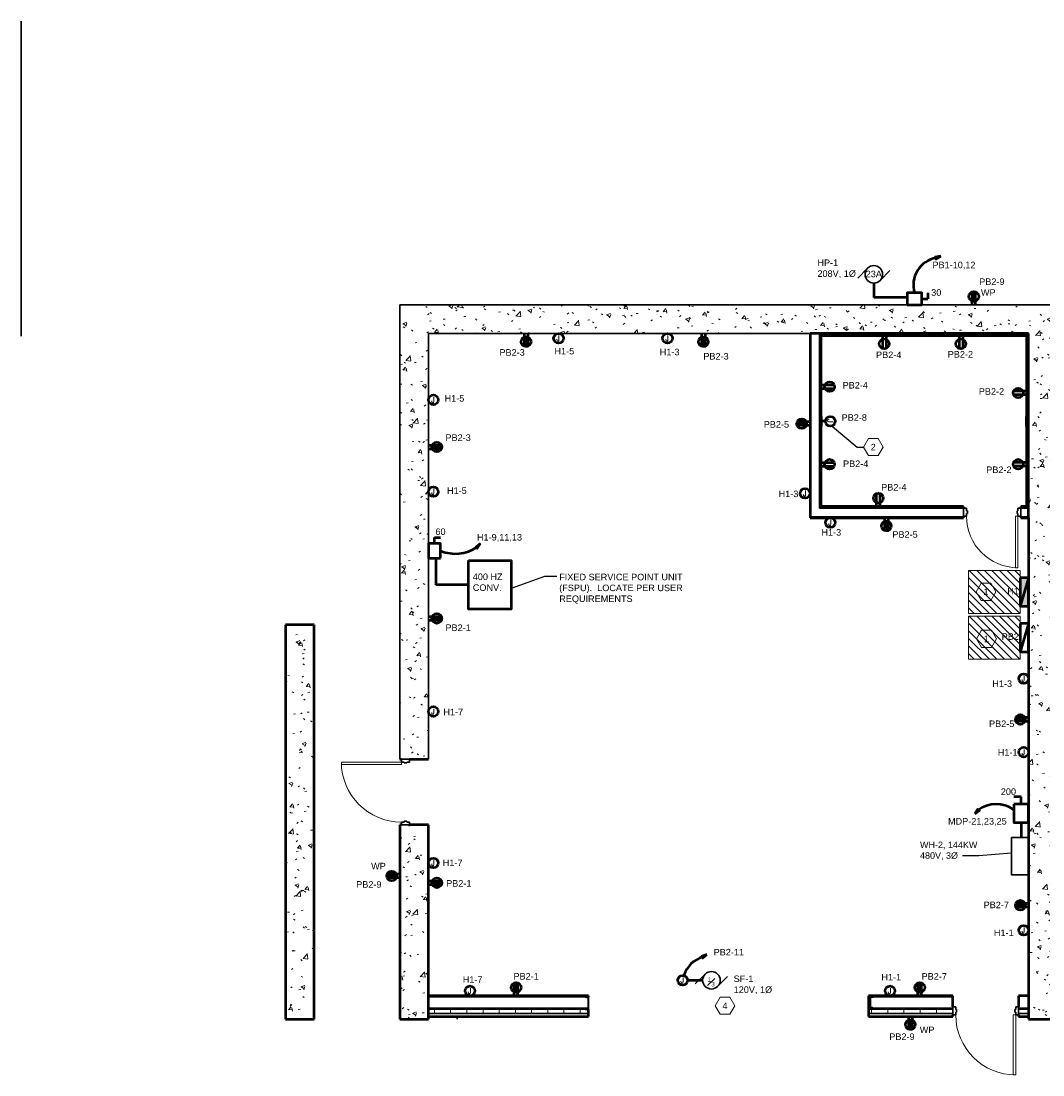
# Model space of a CAD drawing. Header units: inches. Extents: x 22203 to 35893, y 1093 to 5841.
# Tile 1 of 5: x 22203 to 22918, y 1093 to 1831. Entities that reach past the tile are written whole.
import ezdxf
from ezdxf.enums import TextEntityAlignment as Align

# ---------------------------------------------------------------- set-up
doc = ezdxf.new("R2010")
doc.units = ezdxf.units.IN
doc.header["$MEASUREMENT"] = 0
for name, color, linetype, lineweight in [('A-ANNO-NOTE', 7, 'Continuous', 9), ('E-MECH-SYMB', 7, 'Continuous', 30), ('E-POWR-CIRC', 7, 'Continuous', 50), ('E-POWR-CNMB', 7, 'Continuous', 35), ('E-POWR-DSCO', 7, 'Continuous', 50), ('E-POWR-IDEN', 7, 'Continuous', 35), ('E-POWR-PANL', 7, 'Continuous', 50), ('E-POWR-WALL', 7, 'Continuous', 50), ('G-ANNO-NOTE', 7, 'Continuous', 35), ('G-ANNO-PATT', 7, 'Continuous', 18), ('G-PLAN-OTLN', 7, 'Continuous', 35)]:
    doc.layers.add(name, color=color, linetype=linetype, lineweight=lineweight)
doc.styles.add('Arial', font='arial.ttf', dxfattribs={"height": 0.125})
doc.styles.add('NOTES_0.12in', font='romans.shx', dxfattribs={"width": 0.9, "height": 0.12})
doc.dimstyles.new('Richey', dxfattribs={"dimscale": 0.083333, "dimtxt": 0.125, "dimasz": 0.125, "dimexe": 0.18, "dimexo": 0.0625, "dimgap": 0.125, "dimtad": 1, "dimdec": 0, "dimzin": 3, "dimdsep": 46, "dimlunit": 4, "dimtxsty": 'Arial', "dimblk": 'ARCHTICK', "dimcen": 0.125, "dimadec": 0, "dimazin": 0, "dimtfac": 1, "dimtdec": 0, "dimtofl": 0, "dimtmove": 0, "dimatfit": 3, "dimfxl": 1, "dimtolj": 1, "dimtzin": 0, "dimarcsym": 0})
pattern_1 = [(50, (0, 0), (27.5427, -2.40992), [2.88, -31.68]), (355, (0, 0), (-5.32784, 28.88427), [2.304, -25.344]), (100.451, (2.295, -0.2), (22.21532, 26.47393), [2.448, -26.924]), (46.184, (0, 7.68), (40.98187, -6.35642), [4.32, -47.52]), (96.636, (3.415, 7.15), (35.89075, 37.4062), [3.671, -40.386]), (351.184, (0, 7.68), (35.89097, 37.4062), [3.456, -38.016]), (21, (3.84, 5.76), (22.92104, -15.46073), [2.88, -31.68]), (326, (3.84, 5.76), (9.34353, 27.84574), [2.304, -25.344]), (71.451, (5.75, 4.472), (32.26477, 12.38442), [2.448, -26.924]), (37.5, (0, 0), (0.466855, 12.782707), [1.267, -23.77, 1.267, -24.461, -25.44]), (37.5, (0, 0), (0.466855, 12.782707), [-50.765, 1.267, -24.173]), (7.5, (0, 0), (10.10159, 15.14509), [1.267, -13.402, 1.267, -23.194, -9.696]), (7.5, (0, 0), (10.10159, 15.14509), [-39.13, 1.267, -8.429]), (327.5, (-8.563, 0), (20.49916, -0.86578), [1.267, -8.333, 1.267, -28.685, -39.744]), (327.5, (-8.563, 0), (20.49916, -0.86578), [-39.552, 1.267, -38.477]), (317.5, (-12.403, 0), (22.39478, 3.84429), [1.267, -11.213, 1.267, -18.624, -28.224]), (317.5, (-12.403, 0), (22.39478, 3.84429), [-32.371, 1.267, -26.957])]
pattern_2 = [(0, (0, 0), (30.72, 7.68), [1.267, -21.773, 1.267, -21.773, -122.88]), (0, (0, 0), (30.72, 7.68), [-46.08, 1.267, -44.813, 1.267, -21.773, -53.76]), (0, (0, 0), (30.72, 7.68), [-115.2, 1.267, -14.093, 1.267, -37.133]), (120, (11.52, 3.84), (-22.011075, 22.7643), [1.267, -21.773, 1.267, -21.773, -122.88]), (120, (11.52, 3.84), (-22.011075, 22.7643), [-46.08, 1.267, -44.813, 1.267, -21.773, -53.76]), (120, (11.52, 3.84), (-22.011075, 22.7643), [-115.2, 1.267, -14.093, 1.267, -37.133]), (240, (15.36, 19.2), (-8.708925, -30.4443), [1.267, -21.773, 1.267, -21.773, -122.88]), (240, (15.36, 19.2), (-8.708925, -30.4443), [-46.08, 1.267, -44.813, 1.267, -21.773, -53.76]), (240, (15.36, 19.2), (-8.708925, -30.4443), [-115.2, 1.267, -14.093, 1.267, -37.133])]

# ---------------------------------------------------------------- blocks, each defined once
blk = doc.blocks.new('_ArchTick')
at = {"color": 0, "linetype": 'ByBlock', "const_width": 0.15}
blk.add_lwpolyline([(-0.5, -0.5), (0.5, 0.5)], dxfattribs=at)
blk = doc.blocks.new('100% ANG M&I Facility_Floor Plan_7-31_elec_copy')
at = {"layer": 'G-PLAN-OTLN', "lineweight": 9}
h = blk.add_hatch(dxfattribs=at)
h.set_pattern_fill('FP_1', color=256, style=0, pattern_type=2)
h.set_pattern_definition(pattern_1)
h.paths.add_polyline_path([(-3279.59, 2267.21), (-3259.59, 2267.21), (-3259.59, 2403.21), (-3279.59, 2403.21)])
h.paths.add_polyline_path([(-3274.78, 2449.21), (-3259.59, 2449.21), (-3259.59, 2767.21), (-3279.59, 2767.21), (-3279.59, 2449.21), (-3276.66, 2449.21)])
h = blk.add_hatch(dxfattribs=at)
h.set_pattern_fill('FP_1', color=256, style=0, pattern_type=2)
h.set_pattern_definition(pattern_1)
h.paths.add_polyline_path([(-2819.59, 2747.21), (-2819.59, 2767.21), (-3259.59, 2767.21), (-3259.59, 2747.21), (-2839.59, 2747.21)])
h = blk.add_hatch(dxfattribs=at)
h.set_pattern_fill('FP_2', color=256, style=0, pattern_type=2)
h.set_pattern_definition(pattern_2)
h.paths.add_polyline_path([(-2991.97, 2618.85), (-2991.97, 2747.21), (-2992.59, 2747.21), (-2992.59, 2618.85)])
h = blk.add_hatch(dxfattribs=at)
h.set_pattern_fill('FP_2', color=256, style=0, pattern_type=2)
h.set_pattern_definition(pattern_2)
h.paths.add_polyline_path([(-2841.09, 2745.71), (-2840.47, 2745.71), (-2840.47, 2746.34), (-2985.97, 2746.34), (-2985.97, 2745.71), (-2902.85, 2745.71)])
h = blk.add_hatch(dxfattribs=at)
h.set_pattern_fill('FP_2', color=256, style=0, pattern_type=2)
h.set_pattern_definition(pattern_2)
h.paths.add_polyline_path([(-2985.34, 2625.47), (-2985.34, 2745.71), (-2985.97, 2745.71), (-2985.97, 2625.47)])
h = blk.add_hatch(dxfattribs=at)
h.set_pattern_fill('FP_2', color=256, style=0, pattern_type=2)
h.set_pattern_definition(pattern_2)
h.paths.add_polyline_path([(-2984.72, 2626.1), (-2984.72, 2745.71), (-2985.34, 2745.71), (-2985.34, 2626.1)])
h = blk.add_hatch(dxfattribs=at)
h.set_pattern_fill('FP_2', color=256, style=0, pattern_type=2)
h.set_pattern_definition(pattern_2)
h.paths.add_polyline_path([(-2841.09, 2624.85), (-2840.47, 2624.85), (-2840.47, 2745.71), (-2841.09, 2745.71), (-2841.09, 2625.47)])
h = blk.add_hatch(dxfattribs=at)
h.set_pattern_fill('FP_1', color=256, style=0, pattern_type=2)
h.set_pattern_definition(pattern_1)
h.paths.add_polyline_path([(-2819.59, 2267.21), (-2819.59, 2747.21), (-2839.59, 2747.21), (-2839.59, 2267.21)])
h = blk.add_hatch(dxfattribs=at)
h.set_pattern_fill('FP_2', color=256, style=0, pattern_type=2)
h.set_pattern_definition(pattern_2)
h.paths.add_polyline_path([(-2845.09, 2625.47), (-2841.09, 2625.47), (-2841.09, 2626.1), (-2845.09, 2626.1)])
h.paths.add_polyline_path([(-2885.09, 2625.47), (-2885.09, 2626.1), (-2985.34, 2626.1), (-2985.34, 2625.47), (-2902.85, 2625.47)])
h = blk.add_hatch(dxfattribs=at)
h.set_pattern_fill('FP_2', color=256, style=0, pattern_type=2)
h.set_pattern_definition(pattern_2)
h.paths.add_polyline_path([(-2841.09, 2618.22), (-2839.59, 2618.22), (-2839.59, 2618.85), (-2845.09, 2618.85), (-2845.09, 2618.22), (-2843.54, 2618.22)])
h.paths.add_polyline_path([(-2885.09, 2618.22), (-2885.09, 2618.85), (-2992.59, 2618.85), (-2992.59, 2618.22), (-2902.85, 2618.22)])
h = blk.add_hatch(dxfattribs=at)
h.set_pattern_fill('FP_1', color=256, style=0, pattern_type=2)
h.set_pattern_definition(pattern_1)
h.paths.add_polyline_path([(-3339.59, 2267.21), (-3339.59, 2543.21), (-3359.59, 2543.21), (-3359.59, 2267.21)])
h = blk.add_hatch(dxfattribs=at)
h.set_pattern_fill('FP_2', color=256, style=0, pattern_type=2)
h.set_pattern_definition(pattern_2)
h.paths.add_polyline_path([(-2843.54, 2282.96), (-2839.59, 2282.96), (-2839.59, 2283.59), (-2846.59, 2283.59), (-2846.59, 2282.96)])
h.paths.add_polyline_path([(-2947.75, 2282.96), (-2892.59, 2282.96), (-2892.59, 2283.59), (-2951.59, 2283.59), (-2951.59, 2282.96), (-2948.31, 2282.96)])
h.paths.add_polyline_path([(-3150.02, 2282.96), (-3147.59, 2282.96), (-3147.59, 2283.59), (-3259.59, 2283.59), (-3259.59, 2282.96)])
at = {"layer": 'G-PLAN-OTLN'}
h = blk.add_hatch(dxfattribs=at)
h.set_pattern_fill('FP_5', color=256, angle=180, style=0, pattern_type=2)
h.set_pattern_definition([(45, (0.0004, 0.0003), (-9.503515, 9.503515), []), (45, (0.0004, 14.4), (-9.503515, 9.503515), [])])
h.paths.add_polyline_path([(-3147.59, 2273.96), (-3147.59, 2282.96), (-3150.02, 2282.96), (-3149.9, 2282.67), (-3149.61, 2282.55), (-3147.83, 2282.27), (-3147.83, 2274.66), (-3149.61, 2274.38), (-3149.9, 2274.26), (-3150.02, 2273.96)])
h = blk.add_hatch(dxfattribs=at)
h.set_pattern_fill('FP_4', color=256, style=0, pattern_type=2)
h.set_pattern_definition([(45, (-0.0001, 0.0003), (-9.503515, 9.503515), []), (45, (-0.0001, 14.4), (-9.503515, 9.503515), [])])
h.paths.add_polyline_path([(-2948.31, 2274.96), (-2948.42, 2275.24), (-2948.7, 2275.35), (-2950.35, 2275.62), (-2950.35, 2282.31), (-2948.7, 2282.57), (-2948.42, 2282.69), (-2948.31, 2282.96), (-2950.84, 2282.96), (-2950.84, 2274.96)])
at = {"layer": 'G-PLAN-OTLN', "lineweight": 9}
h = blk.add_hatch(dxfattribs=at)
h.set_pattern_fill('FP_3', color=256, style=0, pattern_type=2)
h.set_pattern_definition([(0, (0, 0), (0, 11.331), []), (90, (0, 0), (-11.331, 7e-16), [])])
h.paths.add_polyline_path([(-2843.54, 2271.21), (-2839.59, 2271.21), (-2839.59, 2274.21), (-2846.59, 2274.21), (-2846.59, 2271.21)])
h.paths.add_polyline_path([(-2902.85, 2271.21), (-2892.59, 2271.21), (-2892.59, 2274.21), (-2951.59, 2274.21), (-2951.59, 2271.21)])
h.paths.add_polyline_path([(-3147.83, 2271.21), (-3147.59, 2271.21), (-3147.59, 2273.96), (-3150.02, 2273.96), (-3149.92, 2274.21), (-3259.59, 2274.21), (-3259.59, 2271.21), (-3149.61, 2271.21)])
at = {"layer": 'G-PLAN-OTLN'}
for p, q in [((-3544.73, 2965.79), (-3544.73, 2745.35)), ((-3279.59, 2767.21), (-3279.59, 2449.21)), ((-2819.59, 2767.21), (-3279.59, 2767.21)), ((-3259.59, 2449.21), (-3259.59, 2747.21)), ((-3259.59, 2747.21), (-2992.59, 2747.21)), ((-2991.97, 2747.21), (-2991.97, 2618.85)), ((-2840.47, 2746.34), (-2985.97, 2746.34)), ((-2985.97, 2746.34), (-2985.97, 2624.85)), ((-2985.34, 2745.71), (-2985.34, 2625.47)), ((-2840.47, 2624.85), (-2840.47, 2746.34)), ((-2991.97, 2618.85), (-2885.09, 2618.85)), ((-2985.97, 2624.85), (-2885.09, 2624.85)), ((-2985.34, 2625.47), (-2885.09, 2625.47)), ((-2885.09, 2624.97), (-2883.09, 2624.97)), ((-2885.09, 2619.22), (-2885.09, 2624.97)), ((-2883.09, 2619.22), (-2885.09, 2619.22)), ((-2883.09, 2624.97), (-2883.09, 2623.03)), ((-2883.09, 2623.03), (-2882.47, 2623.03)), ((-2883.09, 2621.16), (-2883.09, 2619.22)), ((-2882.47, 2621.16), (-2883.09, 2621.16)), ((-2882.47, 2623.03), (-2882.47, 2621.16)), ((-2847.72, 2623.03), (-2847.09, 2623.03)), ((-2847.72, 2621.16), (-2847.72, 2623.03)), ((-2847.09, 2621.16), (-2847.72, 2621.16)), ((-2847.09, 2624.97), (-2845.09, 2624.97)), ((-2847.09, 2623.03), (-2847.09, 2624.97)), ((-2847.09, 2619.22), (-2847.09, 2621.16)), ((-2845.09, 2619.22), (-2847.09, 2619.22)), ((-2845.09, 2625.47), (-2841.09, 2625.47)), ((-2845.09, 2624.97), (-2845.09, 2619.22)), ((-2845.09, 2624.85), (-2840.47, 2624.85)), ((-2845.09, 2618.85), (-2839.59, 2618.85)), ((-3272.84, 2449.21), (-3278.59, 2449.21)), ((-3278.59, 2449.21), (-3278.59, 2447.21)), ((-3272.84, 2447.21), (-3272.84, 2449.21)), ((-3278.59, 2447.21), (-3276.66, 2447.21)), ((-3276.66, 2447.21), (-3276.66, 2446.59)), ((-3276.66, 2446.59), (-3274.78, 2446.59)), ((-3274.78, 2446.59), (-3274.78, 2447.21)), ((-3274.78, 2447.21), (-3272.84, 2447.21)), ((-3278.59, 2405.21), (-3278.59, 2403.21)), ((-3276.66, 2405.21), (-3278.59, 2405.21)), ((-3274.78, 2405.84), (-3276.66, 2405.84)), ((-3276.66, 2405.84), (-3276.66, 2405.21)), ((-3274.78, 2405.21), (-3274.78, 2405.84)), ((-3272.84, 2405.21), (-3274.78, 2405.21)), ((-3272.84, 2403.21), (-3272.84, 2405.21)), ((-3278.59, 2403.21), (-3272.84, 2403.21)), ((-3150.02, 2282.96), (-3259.59, 2282.96)), ((-3150.02, 2282.96), (-3147.59, 2282.96)), ((-3147.83, 2282.27), (-3149.61, 2282.55)), ((-3147.83, 2274.66), (-3147.83, 2282.27)), ((-3147.59, 2282.96), (-3147.59, 2273.96)), ((-2950.84, 2282.96), (-2951.59, 2282.96)), ((-2892.59, 2282.96), (-2948.31, 2282.96)), ((-3147.83, 2274.96), (-3259.59, 2274.96)), ((-3149.92, 2274.21), (-3259.59, 2274.21)), ((-3147.59, 2273.96), (-3150.02, 2273.96)), ((-3149.61, 2274.38), (-3147.83, 2274.66)), ((-2950.84, 2274.96), (-2951.59, 2274.96)), ((-2892.59, 2274.21), (-2951.59, 2274.21)), ((-2892.59, 2274.96), (-2948.31, 2274.96)), ((-2892.59, 2275.96), (-2890.59, 2275.96)), ((-2892.59, 2270.21), (-2892.59, 2275.96)), ((-2890.59, 2275.96), (-2890.59, 2274.03)), ((-2890.59, 2274.03), (-2889.97, 2274.03)), ((-2890.59, 2272.15), (-2890.59, 2270.21)), ((-2889.97, 2272.15), (-2890.59, 2272.15)), ((-2889.97, 2274.03), (-2889.97, 2272.15)), ((-2849.22, 2274.03), (-2848.59, 2274.03)), ((-2849.22, 2272.15), (-2849.22, 2274.03)), ((-2848.59, 2272.15), (-2849.22, 2272.15)), ((-2848.59, 2275.96), (-2846.59, 2275.96)), ((-2848.59, 2274.03), (-2848.59, 2275.96)), ((-2848.59, 2270.21), (-2848.59, 2272.15)), ((-2846.59, 2275.96), (-2846.59, 2270.21)), ((-2839.59, 2274.96), (-2846.59, 2274.96)), ((-2839.59, 2274.21), (-2846.59, 2274.21)), ((-3147.59, 2271.21), (-3259.59, 2271.21)), ((-3239.59, 2269.21), (-3239.59, 2267.21)), ((-2892.59, 2271.21), (-2951.59, 2271.21)), ((-2890.59, 2270.21), (-2892.59, 2270.21)), ((-2846.59, 2270.21), (-2848.59, 2270.21)), ((-2839.59, 2271.21), (-2846.59, 2271.21))]:
    blk.add_line(p, q, dxfattribs=at)
at = {"layer": 'G-PLAN-OTLN', "lineweight": 50}
for p, q in [((-2839.59, 2747.21), (-2992.59, 2747.21)), ((-2992.59, 2747.21), (-2992.59, 2618.22)), ((-2984.72, 2745.71), (-2841.09, 2745.71)), ((-2984.72, 2626.1), (-2984.72, 2745.71)), ((-2841.09, 2745.71), (-2841.09, 2626.1)), ((-2839.59, 2618.22), (-2839.59, 2747.21)), ((-2885.09, 2626.1), (-2984.72, 2626.1)), ((-2885.09, 2624.97), (-2885.09, 2626.1)), ((-2841.09, 2626.1), (-2845.09, 2626.1)), ((-2845.09, 2626.1), (-2845.09, 2624.97)), ((-2885.09, 2618.22), (-2885.09, 2619.22)), ((-2845.09, 2619.22), (-2845.09, 2618.22)), ((-2992.59, 2618.22), (-2885.09, 2618.22)), ((-2845.09, 2618.22), (-2839.59, 2618.22)), ((-2839.59, 2618.22), (-2839.59, 2267.21)), ((-3339.59, 2543.21), (-3359.59, 2543.21)), ((-3359.59, 2543.21), (-3359.59, 2267.21)), ((-3339.59, 2267.21), (-3339.59, 2543.21)), ((-3279.59, 2449.21), (-3278.59, 2449.21)), ((-3272.84, 2449.21), (-3259.59, 2449.21)), ((-3278.59, 2403.21), (-3279.59, 2403.21)), ((-3279.59, 2403.21), (-3279.59, 2267.21)), ((-3259.59, 2403.21), (-3272.84, 2403.21)), ((-3259.59, 2267.21), (-3259.59, 2403.21)), ((-3147.59, 2283.59), (-3259.59, 2283.59)), ((-3147.59, 2282.96), (-3147.59, 2283.59)), ((-2892.59, 2283.59), (-2951.59, 2283.59)), ((-2951.59, 2283.59), (-2951.59, 2269.21)), ((-2892.59, 2275.96), (-2892.59, 2283.59)), ((-2839.59, 2283.59), (-2846.59, 2283.59)), ((-2846.59, 2283.59), (-2846.59, 2275.96)), ((-3147.59, 2269.21), (-3147.59, 2273.96)), ((-3359.59, 2267.21), (-3339.59, 2267.21)), ((-3279.59, 2267.21), (-3259.59, 2267.21)), ((-3259.59, 2269.21), (-3147.59, 2269.21)), ((-2951.59, 2269.21), (-2892.59, 2269.21)), ((-2892.59, 2269.21), (-2892.59, 2270.21)), ((-2846.59, 2270.21), (-2846.59, 2269.21)), ((-2846.59, 2269.21), (-2839.59, 2269.21)), ((-2839.59, 2267.21), (-2819.59, 2267.21))]:
    blk.add_line(p, q, dxfattribs=at)
at = {"layer": 'G-PLAN-OTLN', "lineweight": 20}
for p, q in [((-2848.84, 2619.22), (-2847.09, 2619.22)), ((-2848.84, 2583.22), (-2848.84, 2619.22)), ((-2847.09, 2619.22), (-2847.09, 2583.22)), ((-2847.09, 2583.22), (-2848.84, 2583.22)), ((-3320.59, 2447.21), (-3320.59, 2445.46)), ((-3278.59, 2447.21), (-3320.59, 2447.21)), ((-3320.59, 2445.46), (-3278.59, 2445.46)), ((-3278.59, 2445.46), (-3278.59, 2447.21)), ((-2850.34, 2270.21), (-2848.59, 2270.21)), ((-2850.34, 2228.21), (-2850.34, 2270.21)), ((-2848.59, 2270.21), (-2848.59, 2228.21)), ((-2848.59, 2228.21), (-2850.34, 2228.21))]:
    blk.add_line(p, q, dxfattribs=at)
at = {"layer": 'G-PLAN-OTLN', "lineweight": 30}
for p, q in [((-3150.02, 2282.96), (-3147.59, 2282.96)), ((-3147.83, 2282.27), (-3149.61, 2282.55)), ((-3147.83, 2274.66), (-3147.83, 2282.27)), ((-3147.59, 2282.96), (-3147.59, 2273.96)), ((-2950.84, 2282.96), (-2950.84, 2274.96)), ((-2948.31, 2282.96), (-2950.84, 2282.96)), ((-2950.35, 2282.31), (-2948.7, 2282.57)), ((-2950.35, 2275.62), (-2950.35, 2282.31)), ((-3147.59, 2273.96), (-3150.02, 2273.96)), ((-3149.61, 2274.38), (-3147.83, 2274.66)), ((-2950.84, 2274.96), (-2948.31, 2274.96)), ((-2948.7, 2275.35), (-2950.35, 2275.62))]:
    blk.add_line(p, q, dxfattribs=at)
at = {"layer": 'G-PLAN-OTLN', "lineweight": 9}
for centre, radius in [((-2847.09, 2619.22), 36), ((-3278.59, 2447.21), 42), ((-2848.59, 2270.21), 42)]:
    blk.add_arc(centre, radius, 180, 270, dxfattribs=at)
at = {"layer": 'G-PLAN-OTLN'}
for centre, start, end in [((-3149.61, 2282.96), 180, 270), ((-3149.61, 2273.96), 90, 180)]:
    blk.add_arc(centre, 0.413, start, end, dxfattribs=at)
at = {"layer": 'G-PLAN-OTLN', "lineweight": 30}
for centre, radius, start, end in [((-3149.61, 2282.96), 0.413, 180, 270), ((-2948.7, 2282.96), 0.39, 270, 0), ((-3149.61, 2273.96), 0.413, 90, 180), ((-2948.7, 2274.96), 0.39, 0, 90)]:
    blk.add_arc(centre, radius, start, end, dxfattribs=at)
blk = doc.blocks.new('Keynote_Symbol_NCS5 - Keyed Note-7718037-MONITORED COILING OVERHEAD DOOR _TYP_')
at = {"layer": 'A-ANNO-NOTE', "lineweight": 20}
for p, q in [((-0.09, 0.125), (-0.162, 0)), ((-0.162, 0), (-0.09, -0.125)), ((0.054, 0.125), (-0.09, 0.125)), ((0.054, 0.125), (0.126, 0)), ((0.126, 0), (0.054, -0.125)), ((-0.09, -0.125), (0.054, -0.125))]:
    blk.add_line(p, q, dxfattribs=at)

msp = doc.modelspace()

# ---------------------------------------------------------------- hatches: boundary and pattern name
at = {"layer": 'E-POWR-CIRC', "transparency": 33554687}
h = msp.add_hatch(color=256, dxfattribs=at)
h.dxf.hatch_style = 1
h.paths.add_polyline_path([(22846.42, 1665.99), (22842.44, 1665.41), (22843.14, 1664.91), (22842.87, 1664.1)])
h = msp.add_hatch(color=256, dxfattribs=at)
h.dxf.hatch_style = 1
h.paths.add_polyline_path([(22524.17, 1464.96), (22520.97, 1462.51), (22521.82, 1462.42), (22521.98, 1461.58)])
h = msp.add_hatch(color=256, dxfattribs=at)
h.dxf.hatch_style = 1
h.paths.add_polyline_path([(22870.25, 1275.79), (22873.45, 1278.23), (22872.6, 1278.33), (22872.44, 1279.16)])
h = msp.add_hatch(color=256, dxfattribs=at)
h.dxf.hatch_style = 1
h.paths.add_polyline_path([(22682.79, 1177.33), (22678.98, 1176.03), (22679.75, 1175.68), (22679.63, 1174.83)])
at = {"layer": 'E-POWR-PANL', "transparency": 33554687}
h = msp.add_hatch(color=256, dxfattribs=at)
h.dxf.hatch_style = 1
h.paths.add_polyline_path([(22907.89, 1441.06), (22901.89, 1421.06), (22907.89, 1421.06)], flags=17)
h.paths.add_polyline_path([(22907.89, 1441.06), (22901.89, 1441.06), (22901.89, 1421.06)], flags=17)
at = {"layer": 'E-POWR-WALL', "transparency": 33554687}
h = msp.add_hatch(dxfattribs=at)
h.set_pattern_fill('ANSI31', color=256)
h.set_pattern_definition([(45, (279.87332, 3e-12), (-0.08838834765, 0.08838834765), [])])
h.paths.add_polyline_path([(22870.82, 1641.05, 0.193372), (22868.26, 1641.05), (22868.26, 1634.68, 0.193372), (22870.82, 1634.68)])
at = {"layer": 'E-POWR-WALL'}
h = msp.add_hatch(dxfattribs=at)
h.set_pattern_fill('ANSI31', color=256, scale=0.018199, angle=180)
h.set_pattern_definition([(225, (23074.6890697, 2650.9219862), (0.0016086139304, -0.0016086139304), [])])
h.paths.add_polyline_path([(22554.92, 1603.05, 0.193372), (22557.48, 1603.05), (22557.48, 1609.42, 0.193372), (22554.92, 1609.42)])
h = msp.add_hatch(dxfattribs=at)
h.set_pattern_fill('ANSI31', color=256, scale=0.018199, angle=180)
h.set_pattern_definition([(225, (23198.6890697, 2650.9219862), (0.0016086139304, -0.0016086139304), [])])
h.paths.add_polyline_path([(22678.92, 1603.05, 0.193372), (22681.48, 1603.05), (22681.48, 1609.42, 0.193372), (22678.92, 1609.42)])
h = msp.add_hatch(dxfattribs=at)
h.set_pattern_fill('ANSI31', color=256, scale=0.018199, angle=90)
h.set_pattern_definition([(135, (23793.7647083, 1030.3412062), (-0.0016086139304, -0.0016086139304), [])])
h.paths.add_polyline_path([(22745.89, 1550.11, 0.193372), (22745.89, 1547.55), (22752.26, 1547.55, 0.193372), (22752.26, 1550.11)])
h = msp.add_hatch(dxfattribs=at)
h.set_pattern_fill('ANSI31', color=256, scale=0.018199, angle=-90)
h.set_pattern_definition([(315, (21449.0159066, 2051.0226796), (0.0016086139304, 0.0016086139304), [])])
h.paths.add_polyline_path([(22496.89, 1531.25, 0.193372), (22496.89, 1533.81), (22490.52, 1533.81, 0.193372), (22490.52, 1531.25)])
h = msp.add_hatch(dxfattribs=at)
h.set_pattern_fill('ANSI31', color=256, scale=0.018199, angle=180)
h.set_pattern_definition([(225, (23326.850946, 2521.9305048), (0.0016086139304, -0.0016086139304), [])])
h.paths.add_polyline_path([(22807.08, 1474.05, 0.193372), (22809.64, 1474.05), (22809.64, 1480.43, 0.193372), (22807.08, 1480.43)])
h = msp.add_hatch(dxfattribs=at)
h.set_pattern_fill('ANSI31', color=256, scale=0.018199, angle=-90)
h.set_pattern_definition([(315, (21449.0159066, 1931.0226796), (0.0016086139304, 0.0016086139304), [])])
h.paths.add_polyline_path([(22496.89, 1411.25, 0.193372), (22496.89, 1413.81), (22490.52, 1413.81, 0.193372), (22490.52, 1411.25)])
h = msp.add_hatch(dxfattribs=at)
h.set_pattern_fill('ANSI31', color=256, scale=0.018199, angle=90)
h.set_pattern_definition([(135, (23946.7647083, 823.3136076), (-0.0016086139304, -0.0016086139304), [])])
h.paths.add_polyline_path([(22898.89, 1343.09, 0.193372), (22898.89, 1340.52), (22905.26, 1340.52, 0.193372), (22905.26, 1343.09)])
at = {"layer": 'E-POWR-WALL', "transparency": 33554687}
h = msp.add_hatch(dxfattribs=at)
h.set_pattern_fill('ANSI31', color=256)
h.set_pattern_definition([(45, (0, 60), (-0.08838834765, 0.08838834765), [])])
h.paths.add_polyline_path([(22465.26, 1231.05, 0.095799), (22465.51, 1232.33, 0.095799), (22465.26, 1233.61), (22458.89, 1233.61, 0.095799), (22458.64, 1232.33, 0.095799), (22458.89, 1231.05)])
at = {"layer": 'E-POWR-WALL'}
h = msp.add_hatch(dxfattribs=at)
h.set_pattern_fill('ANSI31', color=256, scale=0.018199, angle=-90)
h.set_pattern_definition([(315, (21449.0159066, 1746.0286613), (0.0016086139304, 0.0016086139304), [])])
h.paths.add_polyline_path([(22496.89, 1226.26, 0.193372), (22496.89, 1228.82), (22490.52, 1228.82, 0.193372), (22490.52, 1226.26)])
h = msp.add_hatch(dxfattribs=at)
h.set_pattern_fill('ANSI31', color=256, scale=0.018199, angle=90)
h.set_pattern_definition([(135, (23946.7647083, 693.3136076), (-0.0016086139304, -0.0016086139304), [])])
h.paths.add_polyline_path([(22898.89, 1213.09, 0.193372), (22898.89, 1210.52), (22905.26, 1210.52, 0.193372), (22905.26, 1213.09)])
h = msp.add_hatch(dxfattribs=at)
h.set_pattern_fill('ANSI31', color=256, scale=0.018199)
h.set_pattern_definition([(45, (22030.7174254, 109.5481845), (-0.0016086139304, 0.0016086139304), [])])
h.paths.add_polyline_path([(22550.49, 1157.43, 0.193372), (22547.93, 1157.43), (22547.93, 1151.05, 0.193372), (22550.49, 1151.05)])
h = msp.add_hatch(dxfattribs=at)
h.set_pattern_fill('ANSI31', color=256, scale=0.018199)
h.set_pattern_definition([(45, (22313.2509735, 109.5481845), (-0.0016086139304, 0.0016086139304), [])])
h.paths.add_polyline_path([(22833.02, 1157.43, 0.193372), (22830.46, 1157.43), (22830.46, 1151.05, 0.193372), (22833.02, 1151.05)])
at = {"layer": 'E-POWR-WALL', "transparency": 33554687}
h = msp.add_hatch(dxfattribs=at)
h.set_pattern_fill('ANSI31', color=256)
h.paths.add_polyline_path([(22826.39, 1131.42, 0.193372), (22823.83, 1131.42), (22823.83, 1125.04, 0.193372), (22826.39, 1125.04)])
at = {"layer": 'G-ANNO-PATT', "transparency": 33554483}
h = msp.add_hatch(dxfattribs=at)
h.set_pattern_fill('ANSI31', color=256, scale=30, angle=-90)
h.set_pattern_definition([(315, (21602.0927, 24384.884), (2.6516504, 2.6516504), [])])
h.paths.add_polyline_path([(22901.89, 1446.06), (22865.89, 1446.06), (22865.89, 1416.06), (22901.89, 1416.06)])
h = msp.add_hatch(dxfattribs=at)
h.set_pattern_fill('ANSI31', color=256, scale=30, angle=-90)
h.set_pattern_definition([(315, (21602.0927, 24352.884), (2.6516504, 2.6516504), [])])
h.paths.add_polyline_path([(22901.89, 1414.06), (22865.89, 1414.06), (22865.89, 1384.06), (22901.89, 1384.06)])

# ---------------------------------------------------------------- linework, layer by layer
at = {"layer": 'E-MECH-SYMB'}
for p, q in [((22788.29, 1650.74), (22795.23, 1657.67)), ((22803.9, 1649.01), (22810.83, 1655.94)), ((22674.62, 1156.7), (22681.56, 1163.63)), ((22690.22, 1154.96), (22697.16, 1161.9))]:
    msp.add_line(p, q, dxfattribs=at)
msp.add_lwpolyline([(22895.89, 1259.17), (22907.89, 1259.17), (22907.89, 1233.17), (22895.89, 1233.17)], close=True, dxfattribs=at)
for centre in [(22799.56, 1653.34), (22685.89, 1159.3)]:
    msp.add_circle(centre, 6.13, dxfattribs=at)
at = {"layer": 'E-POWR-CIRC'}
for p, q in [((22799.56, 1647.21), (22799.56, 1637.27)), ((22822.9, 1637.27), (22799.56, 1637.27)), ((22493.12, 1454.8), (22493.12, 1436.05)), ((22515.81, 1436.05), (22493.12, 1436.05)), ((22902.66, 1269.82), (22902.66, 1259.17)), ((22669.22, 1159.3), (22679.76, 1159.3))]:
    msp.add_line(p, q, dxfattribs=at)
for points in [[(22846.42, 1665.99), (22842.44, 1665.41), (22843.14, 1664.91), (22843.14, 1664.91), (22842.87, 1664.1)], [(22524.17, 1464.96), (22520.97, 1462.51), (22521.82, 1462.42), (22521.82, 1462.42), (22521.98, 1461.58)], [(22515.81, 1453.05), (22545.81, 1453.05), (22545.81, 1419.05), (22515.81, 1419.05)], [(22870.25, 1275.79), (22873.45, 1278.23), (22872.6, 1278.33), (22872.6, 1278.33), (22872.44, 1279.16)], [(22682.79, 1177.33), (22678.98, 1176.03), (22679.75, 1175.68), (22679.75, 1175.68), (22679.63, 1174.83)]]:
    msp.add_lwpolyline(points, close=True, dxfattribs=at)
for centre, radius, start, end in [((22846.47, 1645.92), 19.28, 99.94677, 196.59728), ((22506.68, 1485), 27.18, 247.44931, 303.8492), ((22885.16, 1261.93), 20.66, 53.5486, 127.46667), ((22685.81, 1156.36), 20.24, 107.41094, 161.91591)]:
    msp.add_arc(centre, radius, start, end, dxfattribs=at)
at = {"layer": 'E-POWR-DSCO'}
for p, q in [((22837.26, 1640.41), (22837.26, 1636.23)), ((22833.08, 1636.23), (22837.26, 1636.23)), ((22492.07, 1464.98), (22492.07, 1469.17)), ((22492.07, 1469.17), (22496.25, 1469.17)), ((22902.66, 1287.77), (22897.44, 1287.77)), ((22902.66, 1282.55), (22902.66, 1287.77))]:
    msp.add_line(p, q, dxfattribs=at)
at = {"layer": 'E-POWR-DSCO', "linetype": 'Continuous'}
for points in [[(22822.9, 1632.05), (22833.08, 1632.05), (22833.08, 1640.41), (22822.9, 1640.41)], [(22496.25, 1454.8), (22496.25, 1464.98), (22487.89, 1464.98), (22487.89, 1454.8)], [(22897.44, 1282.55), (22897.44, 1269.82), (22907.89, 1269.82), (22907.89, 1282.55)]]:
    msp.add_lwpolyline(points, close=True, dxfattribs=at)
at = {"layer": 'E-POWR-PANL'}
for p, q in [((22907.89, 1441.06), (22901.89, 1421.06)), ((22907.89, 1409.06), (22901.89, 1389.06))]:
    msp.add_line(p, q, dxfattribs=at)
at = {"layer": 'E-POWR-PANL', "linetype": 'Continuous'}
for points in [[(22901.89, 1441.06), (22901.89, 1421.06), (22907.89, 1421.06), (22907.89, 1441.06)], [(22901.89, 1409.06), (22901.89, 1389.06), (22907.89, 1389.06), (22907.89, 1409.06)]]:
    msp.add_lwpolyline(points, close=True, dxfattribs=at)
at = {"layer": 'E-POWR-WALL'}
for p, q in [((22868.26, 1632.05), (22868.26, 1641.05)), ((22870.82, 1632.05), (22870.82, 1641.05)), ((22554.92, 1612.05), (22554.92, 1603.04)), ((22554.92, 1612.04), (22554.92, 1603.05)), ((22557.48, 1612.05), (22557.48, 1603.04)), ((22557.48, 1612.04), (22557.48, 1603.05)), ((22678.92, 1612.05), (22678.92, 1603.04)), ((22678.92, 1612.04), (22678.92, 1603.05)), ((22681.48, 1612.05), (22681.48, 1603.04)), ((22681.48, 1612.04), (22681.48, 1603.05)), ((22805.51, 1610.55), (22805.51, 1601.54)), ((22808.07, 1610.55), (22808.07, 1601.54)), ((22859.18, 1610.55), (22859.18, 1601.54)), ((22861.74, 1610.55), (22861.74, 1601.54)), ((22762.77, 1576), (22771.77, 1576)), ((22762.77, 1573.44), (22771.77, 1573.44)), ((22906.39, 1571.65), (22897.39, 1571.65)), ((22906.39, 1569.09), (22897.39, 1569.09)), ((22754.89, 1550.11), (22745.89, 1550.11)), ((22754.89, 1550.11), (22745.89, 1550.11)), ((22762.77, 1553.97), (22762.77, 1547.12)), ((22765.63, 1550.55), (22762.77, 1550.55)), ((22906.39, 1547.12), (22906.39, 1553.97)), ((22754.89, 1547.55), (22745.89, 1547.55)), ((22754.89, 1547.55), (22745.89, 1547.55)), ((22487.89, 1533.81), (22496.89, 1533.81)), ((22487.89, 1533.81), (22496.89, 1533.81)), ((22487.89, 1531.25), (22496.89, 1531.25)), ((22487.89, 1531.25), (22496.89, 1531.25)), ((22762.77, 1521.76), (22771.77, 1521.76)), ((22906.39, 1521.76), (22897.39, 1521.76)), ((22762.77, 1519.2), (22771.77, 1519.2)), ((22906.39, 1519.2), (22897.39, 1519.2)), ((22801.43, 1490.93), (22801.43, 1499.94)), ((22803.99, 1490.93), (22803.99, 1499.94)), ((22807.08, 1483.06), (22807.08, 1474.05)), ((22807.08, 1483.05), (22807.08, 1474.05)), ((22809.64, 1483.06), (22809.64, 1474.05)), ((22809.64, 1483.05), (22809.64, 1474.05)), ((22487.89, 1413.81), (22496.89, 1413.81)), ((22487.89, 1413.81), (22496.89, 1413.81)), ((22487.89, 1411.25), (22496.89, 1411.25)), ((22487.89, 1411.25), (22496.89, 1411.25)), ((22907.89, 1343.09), (22898.89, 1343.09)), ((22907.89, 1343.09), (22898.89, 1343.09)), ((22907.89, 1340.52), (22898.89, 1340.52)), ((22907.89, 1340.52), (22898.89, 1340.52)), ((22467.89, 1233.61), (22458.89, 1233.61)), ((22467.89, 1231.05), (22458.89, 1231.05)), ((22487.89, 1228.82), (22496.89, 1228.82)), ((22487.89, 1228.82), (22496.89, 1228.82)), ((22487.89, 1226.26), (22496.89, 1226.26)), ((22487.89, 1226.26), (22496.89, 1226.26)), ((22907.89, 1213.09), (22898.89, 1213.09)), ((22907.89, 1213.09), (22898.89, 1213.09)), ((22907.89, 1210.52), (22898.89, 1210.52)), ((22907.89, 1210.52), (22898.89, 1210.52)), ((22547.93, 1148.42), (22547.93, 1157.43)), ((22547.93, 1148.43), (22547.93, 1157.43)), ((22550.49, 1148.42), (22550.49, 1157.43)), ((22550.49, 1148.43), (22550.49, 1157.43)), ((22830.46, 1148.42), (22830.46, 1157.43)), ((22830.46, 1148.43), (22830.46, 1157.43)), ((22833.02, 1148.42), (22833.02, 1157.43)), ((22833.02, 1148.43), (22833.02, 1157.43)), ((22823.83, 1134.05), (22823.83, 1125.04)), ((22826.39, 1134.05), (22826.39, 1125.04))]:
    msp.add_line(p, q, dxfattribs=at)
for centre, radius in [((22869.54, 1637.86), 3.44), ((22556.2, 1606.23), 3.44), ((22556.2, 1606.23), 3.43), ((22578.89, 1608.61), 3.44), ((22655.16, 1608.61), 3.44), ((22680.2, 1606.23), 3.44), ((22680.2, 1606.23), 3.43), ((22806.79, 1604.73), 3.44), ((22860.46, 1604.73), 3.44), ((22768.58, 1574.72), 3.44), ((22900.57, 1570.37), 3.44), ((22491.33, 1565.53), 3.44), ((22749.07, 1548.83), 3.44), ((22749.07, 1548.83), 3.43), ((22769.05, 1550.55), 3.42), ((22493.71, 1532.53), 3.44), ((22493.71, 1532.53), 3.43), ((22768.58, 1520.48), 3.44), ((22900.57, 1520.48), 3.44), ((22491.33, 1501.25), 3.44), ((22751.45, 1500.06), 3.44), ((22802.71, 1496.75), 3.44), ((22769.16, 1479.62), 3.44), ((22808.36, 1477.24), 3.44), ((22808.36, 1477.24), 3.43), ((22493.71, 1412.53), 3.44), ((22493.71, 1412.53), 3.43), ((22904.45, 1370.42), 3.44), ((22491.33, 1347.42), 3.44), ((22902.07, 1341.81), 3.44), ((22902.07, 1341.81), 3.43), ((22904.45, 1318.95), 3.44), ((22491.33, 1241.42), 3.44), ((22462.07, 1232.33), 3.44), ((22493.71, 1227.54), 3.44), ((22493.71, 1227.54), 3.43), ((22902.07, 1211.81), 3.44), ((22902.07, 1211.81), 3.43), ((22904.45, 1194.25), 3.44), ((22665.78, 1159.3), 3.44), ((22516.89, 1151.86), 3.44), ((22549.21, 1154.24), 3.44), ((22549.21, 1154.24), 3.43), ((22810.89, 1151.86), 3.44), ((22831.74, 1154.24), 3.44), ((22831.74, 1154.24), 3.43), ((22825.11, 1128.23), 3.44)]:
    msp.add_circle(centre, radius, dxfattribs=at)
for centre, radius, start, end in [((22566.61, 1529.99), 76.95, 97.77702, 98.74079), ((22616.2, 1720.16), 128.76, 242.22675, 242.86902), ((22620.2, 1720.16), 128.76, 297.13098, 297.77325), ((22784.31, 1517.67), 47.04, 138.51311, 140.56369), ((22570.61, 1529.99), 76.95, 177.15589, 178.11049), ((22784.31, 1517.67), 47.04, 298.94389, 300.74256), ((22784.75, 1362.14), 117.5, 77.76974, 78.40809), ((22285.9, 1320.03), 227.46, 23.64173, 23.9944), ((22784.75, 1348.14), 117.5, 356.90869, 357.53403), ((22285.9, 1320.03), 227.46, 336.0056, 336.35827), ((22578.71, 1234.24), 85.27, 184.50999, 185.37385), ((22812.23, 1249.82), 97.55, 336.24571, 337.06509), ((22578.71, 1234.24), 85.27, 248.83687, 249.75694), ((22812.23, 1249.82), 97.55, 281.53547, 282.30435)]:
    msp.add_arc(centre, radius, start, end, dxfattribs=at)
at = {"layer": 'G-ANNO-PATT', "lineweight": 0}
for points in [[(22901.89, 1446.06), (22901.89, 1416.06), (22865.89, 1416.06), (22865.89, 1446.06)], [(22901.89, 1414.06), (22901.89, 1384.06), (22865.89, 1384.06), (22865.89, 1414.06)]]:
    msp.add_lwpolyline(points, close=True, dxfattribs=at)

# ---------------------------------------------------------------- block references
msp.add_blockref('100% ANG M&I Facility_Floor Plan_7-31_elec_copy', (25747.48, -1135.17))
at = {"layer": 'G-ANNO-NOTE', "xscale": 48, "yscale": 48, "zscale": 48}
for p in [(22800.05, 1532.5), (22878.94, 1431.18), (22879.27, 1398.25), (22696.28, 1141.46)]:
    msp.add_blockref('Keynote_Symbol_NCS5 - Keyed Note-7718037-MONITORED COILING OVERHEAD DOOR _TYP_', p, dxfattribs=at)

# ---------------------------------------------------------------- texts
at = {"layer": 'E-POWR-CNMB', "attachment_point": 1, "style": 'Arial'}
for s, width, heights, insert, char_height in [('HP-1\\P208V, 1Ø', 28.6172, [0], (22760.08, 1663.76), 4.562), ('PB1-10,12', 4.5625, [0], (22840.57, 1662.22), 4.562), ('PB2-9', 3.585, [0], (22873.29, 1650.51), 4.562), ('\\pxql;PB2-3', 24, [0], (22537.54, 1601), 4.5625), ('H1-5', 4.5625, [2.36], (22576.06, 1601.87), 4.562), ('H1-3', 4.5625, [2.36], (22649.72, 1601.28), 4.562), ('PB2-3', 3.585, [0], (22680.23, 1598.29), 4.562), ('PB2-4', 3.875, [0], (22801.13, 1599.32), 4.562), ('PB2-2', 3.585, [0], (22851.27, 1599.68), 4.562), ('PB2-4', 3.875, [0], (22777.71, 1578.02), 4.562), ('PB2-2', 3.585, [0], (22873.02, 1573.7), 4.562), ('H1-5', 4.5625, [0], (22499.14, 1568.88), 4.562), ('\\pxqc;PB2-5', 24, [0], (22719.38, 1550.64), 4.5625), ('PB2-8', 4.5625, [0], (22777, 1555.42), 4.562), ('\\pxql;PB2-3', 24, [0], (22499.76, 1541.36), 4.5625), ('PB2-4', 3.875, [0], (22778.01, 1523.1), 4.562), ('PB2-2', 3.585, [0], (22878.21, 1518.88), 4.562), ('PB2-4', 3.875, [0], (22804.71, 1506.59), 4.562), ('H1-5', 4.5625, [0], (22500.84, 1504.27), 4.562), ('H1-3', 4.5625, [0], (22732.92, 1501.98), 4.562), ('H1-3', 4.5625, [2.36], (22762.89, 1475.09), 4.562), ('H1-9,11,13', 32.8115, [0], (22521.8, 1471.63), 4.562), ('\\pxql;PB2-5', 24, [0], (22812.51, 1473.6), 4.5625), ('400 HZ\\PCONV.', 25.9091, [0], (22518.88, 1443.99), 4.562), ('\\pxql;PB2-1', 24, [0], (22499.76, 1408.34), 4.5625), ('H1-3', 4.5625, [0], (22882.48, 1369.12), 4.562), ('H1-7', 15.331, [0], (22498.28, 1349.32), 4.562), ('PB2-5', 3.585, [0], (22880.18, 1341.11), 4.562), ('H1-1', 15.7482, [0], (22886.32, 1321.1), 4.562), ('MDP-21,23,25', 4.5625, [0], (22851.47, 1272.83), 4.5625), ('H1-7', 15.5266, [0], (22497.86, 1243.72), 4.562), ('PB2-9', 3.585, [0], (22437.29, 1228.66), 4.562), ('\\pxql;PB2-1', 24, [0], (22500.25, 1229.38), 4.5625), ('\\pxqc;PB2-7', 24, [0], (22873.25, 1214.32), 4.5625), ('H1-1', 4.5625, [0], (22883.58, 1194.82), 4.562), ('PB2-11', 3.585, [0], (22687.45, 1181.25), 4.562), ('H1-7', 4.5625, [0], (22511.87, 1162.13), 4.562), ('\\pxql;PB2-1', 24, [0], (22547.36, 1164.34), 4.5625), ('SF-1\\P120V, 1Ø', 28.6172, [0], (22701.45, 1162.6), 4.562), ('H1-1', 4.5625, [0], (22804.83, 1163.77), 4.562), ('PB2-7', 3.585, [0], (22832.98, 1164.27), 4.562), ('PB2-9', 4.3401, [0], (22810.37, 1122.08), 4.562)]:
    msp.add_mtext_dynamic_manual_height_columns(s, width=width, gutter_width=0.625, heights=heights, dxfattribs=dict(at, insert=insert, char_height=char_height))
at = {"layer": 'E-POWR-IDEN', "lineweight": 15, "attachment_point": 1, "style": 'Arial'}
for s, insert, char_height, width in [('\\A1;{\\H1x;30}', (22839.72, 1642.94), 4.5625, 8.248), ('\\A1;WP', (22874.49, 1642.94), 4.562, 9.6549), ('\\A1;60', (22492.76, 1475.53), 4.562, 8.248), ('\\A1;200', (22888.44, 1293.6), 4.562, 8.248), ('\\A1;WP', (22447.75, 1241.49), 4.562, 9.6549), ('\\A1;WP', (22831.7, 1126.91), 4.562, 9.6549)]:
    msp.add_mtext(s, dxfattribs=dict(at, insert=insert, char_height=char_height, width=width))
at = {"layer": 'E-POWR-IDEN', "attachment_point": 1, "style": 'Arial'}
for s, insert, char_height, width in [('\\A1;FIXED SERVICE POINT UNIT (FSPU).  LOCATE PER USER REQUIREMENTS', (22579.39, 1443.81), 4.5625, 88.4315), ('\\A1;H1', (22892.97, 1433.88), 4.562, 3.585), ('\\A1;PB2', (22889.04, 1402.12), 4.562, 3.585), ('WH-2, 144KW\\P480V, 3Ø', (22831.88, 1256.33), 4.5, 39.8298)]:
    msp.add_mtext(s, dxfattribs=dict(at, insert=insert, char_height=char_height, width=width))
at = {"layer": 'E-POWR-WALL', "style": 'NOTES_0.12in', "width": 0.9}
for p in [(22578.61, 1608.59), (22654.88, 1608.59), (22491.04, 1565.51), (22491.04, 1501.23), (22751.17, 1500.04), (22768.88, 1479.6), (22904.17, 1370.4), (22491.04, 1347.4), (22904.17, 1318.93), (22491.04, 1241.4), (22904.17, 1194.23), (22665.5, 1159.28), (22516.61, 1151.84), (22810.61, 1151.84)]:
    msp.add_text('J', height=3.93, dxfattribs=at).set_placement(p, align=Align.MIDDLE)
msp.add_text('J', height=3.92, rotation=270, dxfattribs=at).set_placement((22769.03, 1550.83), align=Align.MIDDLE)
at = {"layer": 'G-ANNO-NOTE', "attachment_point": 1, "style": 'Arial'}
for s, insert, char_height, width in [('23A', (22793.86, 1655.92), 4.562, 7.3882), ('2', (22797.37, 1534.73), 4.56, 4.242), ('1', (22876.26, 1433.42), 4.56, 4.242), ('1', (22876.58, 1400.48), 4.56, 4.242), ('\\A1;\\pxqc;{\\H0.7x;\\S1#3;}', (22680.12, 1161.35), 4.5625, 11.2131), ('4', (22693.6, 1143.69), 4.56, 4.242)]:
    msp.add_mtext(s, dxfattribs=dict(at, insert=insert, char_height=char_height, width=width))

# ---------------------------------------------------------------- leaders
at = {"layer": 'E-POWR-IDEN'}
for points in [[(22545.86, 1433.78), (22569.36, 1442.11), (22577.81, 1442.11)], [(22895.89, 1248.2), (22873.15, 1246.48), (22861.71, 1246.48)]]:
    msp.add_leader(points, dimstyle='Richey', override={"dimscale": 0, "dimgap": 0.125, "dimtad": 0}, dxfattribs=at)
at = {"layer": 'G-ANNO-NOTE'}
msp.add_leader([(22770.64, 1546.94), (22787.88, 1532.5), (22792.26, 1532.5)], dimstyle='Richey', override={"dimscale": 0, "dimgap": 0.125, "dimtad": 0}, dxfattribs=at)

doc.saveas('drawing.dxf')
